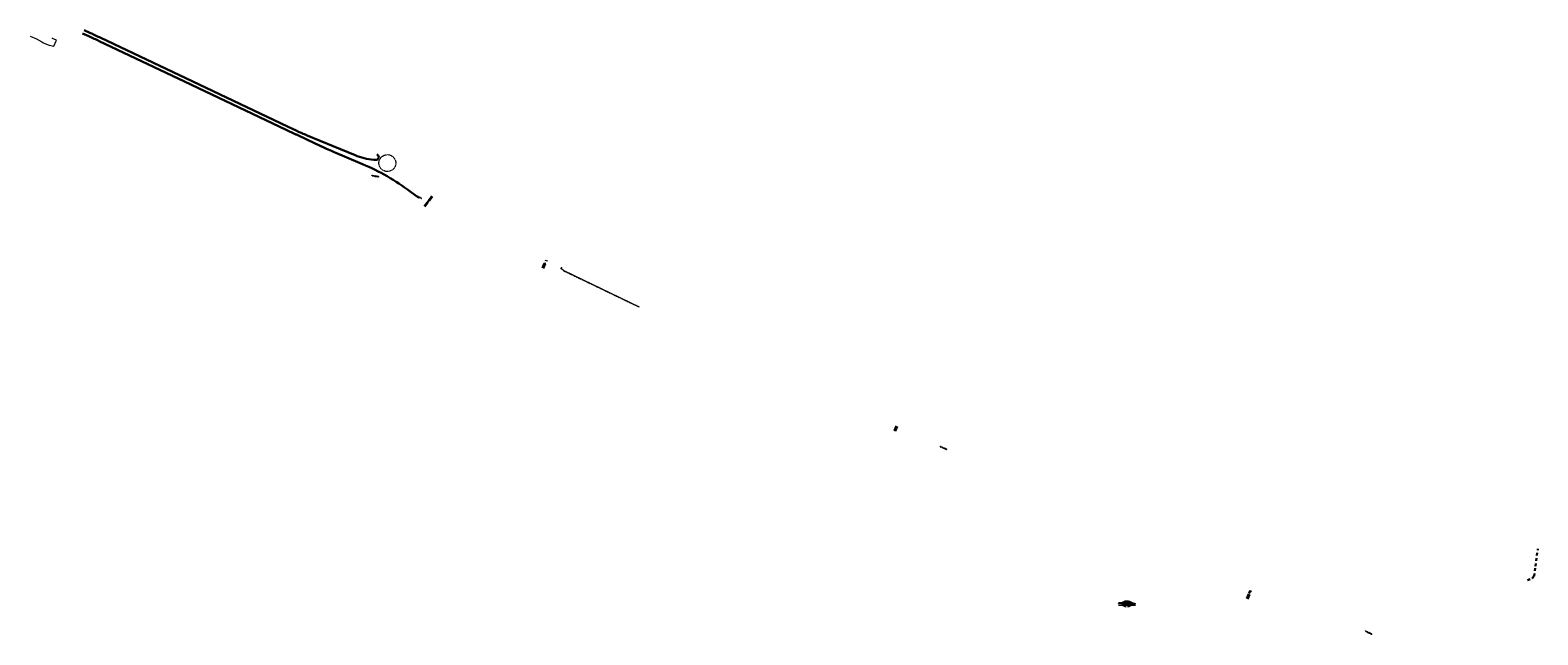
# Model space of a CAD drawing. Header units: metres. Extents: x -643625 to -624851, y -1065677 to -1062422.
# Tile 1 of 4: x -643625 to -640047, y -1063856 to -1062422. Entities that reach past the tile are written whole.
import ezdxf
from ezdxf.lldxf.tags import DXFTag

# ---------------------------------------------------------------- set-up
doc = ezdxf.new("R2010")
doc.units = ezdxf.units.M
for name, pattern in [('ACAD_ISO10W100', [18, 12, -3, 0, -3]), ('ACAD_ISO12W100', [21, 12, -3, 0, -3, 0, -3]), ('ELEEZSPV', [52.5, 45, -3, -0.5, -4]), ('STŘEDOVÁ2', [28.575, 19.05, -3.175, 3.175, -3.175]), ('ČERCHOVANÁ2', [12.7, 6.35, -3.175, 0, -3.175]), ('ČÁRKOVANÁ2', [9.525, 6.35, -3.175])]:
    doc.linetypes.add(name, pattern=pattern)
doc.layers.get('0').update_dxf_attribs({"lineweight": 9})
for name, color, linetype, lineweight in [('100-hrana jizdniho pruhu', 1, 'ACAD_ISO12W100', 18), ('100-hrany komunikace', 1, 'Continuous', 18), ('100-propustek', 1, 'ACAD_ISO10W100', 40), ('C3D-KORIDOR-SPOJNICE', 7, 'Continuous', 15), ('C3D-POPIS', 1, 'Continuous', 15), ('C3D-PR', 7, 'Continuous', 15), ('C3D-PR-Dokreslení-SPOJNICE', 1, 'Continuous', 15), ('C3D-PR-POPIS', 7, 'Continuous', 15), ('C3D-PR-POPIS-TEREN', 7, 'Continuous', 15), ('C3D-PR-TEREN', 7, 'Continuous', 30), ('C3D-ZOBPR', 1, 'Continuous', 15), ('C3D-ZOBPR-NADPIS', 1, 'Continuous', 15), ('C3D-ZOBPR-OSY', 1, 'Continuous', 30), ('C3D-ZOBPR-OSY-NADPIS', 1, 'Continuous', 15), ('site_CDT', 7, 'ELEEZSPV', 15), ('site_SSZT', 220, 'CDSSZT', 15)]:
    doc.layers.add(name, color=color, linetype=linetype, lineweight=lineweight)
doc.styles.add('Arial', font='arial.ttf', dxfattribs={"width": 0.8})
doc.styles.add('Romans2mm', font='romans.shx', dxfattribs={"width": 0.8, "height": 2})
doc.styles.get("Standard").update_dxf_attribs({"font": 'romans.shx', "width": 0.8})
tags = doc.linetypes.add('CDSSZT', pattern='A,18,-4.5,["SSZT",Standard,S=1,R=0,X=-3,Y=-0.5],-4.5', length=27).pattern_tags.tags
tags[6] = DXFTag(74, 10)
doc.dimstyles.new('Koty2mm Arial', dxfattribs={"dimtxt": 2, "dimasz": 2, "dimexe": 1.2, "dimexo": 0.5, "dimgap": 0.5, "dimtad": 1, "dimrnd": 0.05, "dimzin": 0, "dimtxsty": 'Arial', "dimblk": 'OBLIQUE', "dimcen": 2, "dimdle": 1.2, "dimclrd": 256, "dimclre": 256, "dimclrt": 256, "dimadec": 0, "dimazin": 0, "dimtfac": 1, "dimtix": 1, "dimtmove": 0, "dimatfit": 3, "dimfxl": 2, "dimfxlon": 1, "dimtolj": 1, "dimtzin": 0, "dimlwd": -1, "dimlwe": -1, "dimarcsym": 0})

# ---------------------------------------------------------------- blocks, each defined once
blk = doc.blocks.new('*U86')
at = {"layer": 'C3D-ZOBPR-OSY', "color": 1, "linetype": 'Continuous', "lineweight": 15}
blk.add_line((-20, 0), (20, 0), dxfattribs=at)
at = {"layer": 'C3D-ZOBPR-OSY', "color": 1, "linetype": 'STŘEDOVÁ2', "lineweight": 15, "ltscale": 0.5}
blk.add_line((0, 0), (0, 10), dxfattribs=at)
at = {"layer": 'C3D-ZOBPR-NADPIS', "color": 1, "linetype": 'Continuous', "lineweight": 15, "insert": (0, 10.2), "char_height": 0.15, "attachment_point": 8}
blk.add_mtext('PŘ-113\\Pkm 2,800 00', dxfattribs=at)
at = {"layer": 'C3D-ZOBPR-OSY-NADPIS', "color": 1, "linetype": 'Continuous', "lineweight": 15, "insert": (-0.5, 0.2), "char_height": 0.125, "attachment_point": 2}
blk.add_mtext('237,00', dxfattribs=at)
blk = doc.blocks.new('_Oblique')
at = {"color": 0, "linetype": 'ByBlock', "lineweight": -2}
blk.add_line((-0.5, -0.5), (0.5, 0.5), dxfattribs=at)
blk = doc.blocks.new('*U88')
at = {"layer": 'C3D-PR-TEREN', "color": 7, "linetype": 'Continuous', "lineweight": 30}
for p, q in [((-641042.3, -1063780.9), (-641039.7, -1063781)), ((-641039.7, -1063781), (-641038.2, -1063780.9)), ((-641038.2, -1063780.9), (-641037.8, -1063781)), ((-641037.8, -1063781), (-641037.2, -1063780.9)), ((-641037.2, -1063780.9), (-641035.8, -1063780.7)), ((-641035.8, -1063780.7), (-641035.7, -1063780.7)), ((-641035.7, -1063780.7), (-641035.5, -1063780.6)), ((-641035.5, -1063780.6), (-641035.1, -1063780.6)), ((-641035.1, -1063780.6), (-641030.7, -1063779.1)), ((-641030.7, -1063779.1), (-641028.9, -1063778.3)), ((-641028.9, -1063778.3), (-641026.2, -1063777.4)), ((-641026.2, -1063777.4), (-641024.9, -1063777.4)), ((-641024.9, -1063777.4), (-641022.3, -1063777.4)), ((-641022.3, -1063777.4), (-641020.2, -1063777.4)), ((-641020.2, -1063777.4), (-641019.2, -1063777.7)), ((-641019.2, -1063777.7), (-641016.5, -1063778.7)), ((-641016.5, -1063778.7), (-641014.7, -1063778.9)), ((-641014.7, -1063778.9), (-641013.6, -1063779.1)), ((-641013.6, -1063779.1), (-641011.2, -1063780.3)), ((-641011.2, -1063780.3), (-641007.1, -1063782.4)), ((-641007.1, -1063782.4), (-641005.2, -1063782.4)), ((-641005.2, -1063782.4), (-641004.1, -1063782.6)), ((-641004.1, -1063782.6), (-641002.3, -1063783.5))]:
    blk.add_line(p, q, dxfattribs=at)
blk = doc.blocks.new('*U89')
at = {"layer": 'C3D-PR-POPIS-TEREN', "color": 7, "linetype": 'Continuous', "lineweight": 15, "char_height": 0.2, "attachment_point": 3}
for s, insert in [('241,33', (-641042.3, -1063781.1)), ('244,88', (-641022.3, -1063777.6)), ('244,88', (-641022.3, -1063777.6)), ('238,78', (-641002.3, -1063783.7))]:
    blk.add_mtext(s, dxfattribs=dict(at, insert=insert))
blk = doc.blocks.new('*U87')
at = {"layer": 'C3D-KORIDOR-SPOJNICE', "color": 1, "linetype": 'Continuous', "lineweight": 30}
for p, q in [((-641035.2, -1063780.6), (-641035.7, -1063780.7)), ((-641034.7, -1063780.5), (-641035.2, -1063780.6)), ((-641034.2, -1063780.5), (-641034.7, -1063780.5)), ((-641033.7, -1063780.6), (-641034.2, -1063780.5)), ((-641033.2, -1063780.7), (-641033.7, -1063780.6)), ((-641032.7, -1063780.8), (-641033.2, -1063780.7)), ((-641032.2, -1063781), (-641032.7, -1063780.8)), ((-641031.7, -1063781.3), (-641032.2, -1063781)), ((-641028.9, -1063782.9), (-641031.7, -1063781.3)), ((-641028.5, -1063783.1), (-641028.9, -1063782.9)), ((-641028.5, -1063783.1), (-641028.4, -1063783.2)), ((-641028.4, -1063783.2), (-641028.3, -1063783.2)), ((-641028.3, -1063783.2), (-641028.2, -1063783.2)), ((-641028.2, -1063783.2), (-641028.2, -1063783.2)), ((-641028.2, -1063783.2), (-641028.1, -1063783.2)), ((-641028.1, -1063783.2), (-641028, -1063783.2)), ((-641028, -1063783.2), (-641027.9, -1063783.2)), ((-641027.9, -1063783.2), (-641027.9, -1063783.1)), ((-641027.8, -1063783.1), (-641027.9, -1063783.1)), ((-641027.8, -1063783.1), (-641027.3, -1063782.9)), ((-641026.5, -1063782.9), (-641027.3, -1063782.9)), ((-641022.3, -1063782.7), (-641026.5, -1063782.9)), ((-641022.3, -1063782.7), (-641018, -1063782.9)), ((-641018, -1063782.9), (-641017.3, -1063782.9)), ((-641016.8, -1063783.1), (-641017.3, -1063782.9)), ((-641016.8, -1063783.1), (-641016.7, -1063783.1)), ((-641016.7, -1063783.1), (-641016.6, -1063783.2)), ((-641016.6, -1063783.2), (-641016.6, -1063783.2)), ((-641016.6, -1063783.2), (-641016.5, -1063783.2)), ((-641016.5, -1063783.2), (-641016.4, -1063783.2)), ((-641016.4, -1063783.2), (-641016.3, -1063783.2)), ((-641016.3, -1063783.2), (-641016.3, -1063783.2)), ((-641016.3, -1063783.2), (-641016.2, -1063783.2)), ((-641016.2, -1063783.2), (-641016.1, -1063783.1)), ((-641016.1, -1063783.1), (-641015.7, -1063782.9)), ((-641015.7, -1063782.9), (-641013.1, -1063781.4)), ((-641012.7, -1063781.2), (-641013.1, -1063781.4)), ((-641012.2, -1063781), (-641012.7, -1063781.2)), ((-641011.7, -1063780.9), (-641012.2, -1063781)), ((-641011.2, -1063780.9), (-641011.7, -1063780.9)), ((-641010.6, -1063780.9), (-641011.2, -1063780.9)), ((-641010.1, -1063781), (-641010.6, -1063780.9)), ((-641009.6, -1063781.1), (-641010.1, -1063781)), ((-641009.1, -1063781.3), (-641009.6, -1063781.1))]:
    blk.add_line(p, q, dxfattribs=at)
at = {"layer": 'C3D-KORIDOR-SPOJNICE', "color": 1, "linetype": 'Continuous', "lineweight": 15}
for p, q in [((-641035.2, -1063780.7), (-641035.7, -1063780.8)), ((-641035.2, -1063780.7), (-641035.7, -1063780.8)), ((-641035.7, -1063780.8), (-641035.7, -1063780.7)), ((-641035.7, -1063780.8), (-641035.7, -1063780.7)), ((-641034.7, -1063780.7), (-641035.2, -1063780.7)), ((-641034.7, -1063780.7), (-641035.2, -1063780.7)), ((-641034.2, -1063780.7), (-641034.7, -1063780.7)), ((-641034.2, -1063780.7), (-641034.7, -1063780.7)), ((-641033.7, -1063780.7), (-641034.2, -1063780.7)), ((-641033.7, -1063780.7), (-641034.2, -1063780.7)), ((-641033.2, -1063780.8), (-641033.7, -1063780.7)), ((-641033.2, -1063780.8), (-641033.7, -1063780.7)), ((-641032.7, -1063781), (-641033.2, -1063780.8)), ((-641032.7, -1063781), (-641033.2, -1063780.8)), ((-641032.3, -1063781.2), (-641032.7, -1063781)), ((-641032.3, -1063781.2), (-641032.7, -1063781)), ((-641031.8, -1063781.4), (-641032.3, -1063781.2)), ((-641031.8, -1063781.4), (-641032.3, -1063781.2)), ((-641028.9, -1063783), (-641031.8, -1063781.4)), ((-641028.9, -1063783), (-641031.8, -1063781.4)), ((-641028.5, -1063783.3), (-641028.9, -1063783)), ((-641028.5, -1063783.3), (-641028.9, -1063783)), ((-641028.4, -1063783.4), (-641028.5, -1063783.3)), ((-641028.4, -1063783.4), (-641028.5, -1063783.3)), ((-641028, -1063783.4), (-641028.4, -1063783.4)), ((-641028, -1063783.4), (-641028.4, -1063783.4)), ((-641028, -1063783.4), (-641027.3, -1063783.1)), ((-641027.8, -1063783.3), (-641028, -1063783.4)), ((-641027.6, -1063783.5), (-641028, -1063783.4)), ((-641027.8, -1063783.1), (-641027.3, -1063783.1)), ((-641027.8, -1063783.1), (-641027.3, -1063783.1)), ((-641027.3, -1063783.1), (-641027.8, -1063783.3)), ((-641027.2, -1063783.2), (-641027.6, -1063783.5)), ((-641027.6, -1063783.5), (-641027.5, -1063783.5)), ((-641027.6, -1063783.5), (-641027.5, -1063783.5)), ((-641027, -1063783.5), (-641027.5, -1063783.5)), ((-641027, -1063783.5), (-641027.5, -1063783.5)), ((-641026.5, -1063782.9), (-641027.3, -1063782.9)), ((-641027.1, -1063783.2), (-641027.2, -1063783.2)), ((-641026.8, -1063783), (-641027.1, -1063783.2)), ((-641027.1, -1063783.2), (-641026.5, -1063783.2)), ((-641026.5, -1063783.4), (-641027, -1063783.5)), ((-641026.5, -1063783.4), (-641027, -1063783.5)), ((-641026.7, -1063783), (-641026.8, -1063783)), ((-641026.6, -1063783), (-641026.7, -1063783)), ((-641026.7, -1063783), (-641026.7, -1063783)), ((-641026.7, -1063783), (-641026.5, -1063783)), ((-641026.7, -1063783), (-641026.5, -1063783)), ((-641026.5, -1063782.9), (-641026.6, -1063782.9)), ((-641026.6, -1063782.9), (-641026.6, -1063782.9)), ((-641026.5, -1063782.9), (-641026.6, -1063782.9)), ((-641026.6, -1063782.9), (-641026.6, -1063783)), ((-641026.6, -1063783), (-641026.5, -1063783)), ((-641026.5, -1063782.9), (-641022.3, -1063782.8)), ((-641026.5, -1063783), (-641022.3, -1063782.8)), ((-641026.5, -1063783), (-641022.3, -1063782.9)), ((-641026.5, -1063783.2), (-641022.3, -1063783.1)), ((-641022.3, -1063783.3), (-641026.5, -1063783.4)), ((-641018, -1063782.9), (-641022.3, -1063782.8)), ((-641018, -1063783), (-641022.3, -1063782.8)), ((-641018, -1063783), (-641022.3, -1063782.9)), ((-641018, -1063783.2), (-641022.3, -1063783.1)), ((-641022.3, -1063783.3), (-641018, -1063783.4)), ((-641018, -1063782.9), (-641018, -1063782.9)), ((-641018, -1063782.9), (-641018, -1063782.9)), ((-641018, -1063782.9), (-641017.3, -1063782.9)), ((-641018, -1063782.9), (-641018, -1063782.9)), ((-641018, -1063782.9), (-641017.9, -1063783)), ((-641017.9, -1063783), (-641018, -1063783)), ((-641017.9, -1063783), (-641018, -1063783)), ((-641017.9, -1063783), (-641018, -1063783)), ((-641017.5, -1063783.2), (-641018, -1063783.2)), ((-641018, -1063783.4), (-641017.5, -1063783.5)), ((-641018, -1063783.4), (-641017.5, -1063783.5)), ((-641017.9, -1063783), (-641017.9, -1063783)), ((-641017.9, -1063783), (-641017.9, -1063783)), ((-641017.9, -1063783), (-641017.8, -1063783)), ((-641017.8, -1063783), (-641017.5, -1063783.2)), ((-641017.5, -1063783.2), (-641017.4, -1063783.2)), ((-641017.5, -1063783.5), (-641017, -1063783.5)), ((-641017.5, -1063783.5), (-641017, -1063783.5)), ((-641017.4, -1063783.2), (-641017, -1063783.5)), ((-641016.8, -1063783.1), (-641017.3, -1063783.1)), ((-641016.8, -1063783.1), (-641017.3, -1063783.1)), ((-641017.3, -1063783.1), (-641016.8, -1063783.3)), ((-641016.6, -1063783.4), (-641017.3, -1063783.1)), ((-641017, -1063783.5), (-641016.6, -1063783.4)), ((-641017, -1063783.5), (-641017, -1063783.5)), ((-641017, -1063783.5), (-641017, -1063783.5)), ((-641016.8, -1063783.3), (-641016.6, -1063783.4)), ((-641016.6, -1063783.4), (-641016.2, -1063783.4)), ((-641016.6, -1063783.4), (-641016.2, -1063783.4)), ((-641016.2, -1063783.4), (-641016, -1063783.3)), ((-641016.2, -1063783.4), (-641016, -1063783.3)), ((-641016, -1063783.3), (-641015.6, -1063783)), ((-641016, -1063783.3), (-641015.6, -1063783)), ((-641015.6, -1063783), (-641013.1, -1063781.6)), ((-641015.6, -1063783), (-641013.1, -1063781.6)), ((-641012.6, -1063781.4), (-641013.1, -1063781.6)), ((-641012.6, -1063781.4), (-641013.1, -1063781.6)), ((-641012.1, -1063781.2), (-641012.6, -1063781.4)), ((-641012.1, -1063781.2), (-641012.6, -1063781.4)), ((-641011.6, -1063781.1), (-641012.1, -1063781.2)), ((-641011.6, -1063781.1), (-641012.1, -1063781.2)), ((-641011.1, -1063781), (-641011.6, -1063781.1)), ((-641011.1, -1063781), (-641011.6, -1063781.1)), ((-641010.6, -1063781.1), (-641011.1, -1063781)), ((-641010.6, -1063781.1), (-641011.1, -1063781)), ((-641010.1, -1063781.1), (-641010.6, -1063781.1)), ((-641010.1, -1063781.1), (-641010.6, -1063781.1)), ((-641009.6, -1063781.3), (-641010.1, -1063781.1)), ((-641009.6, -1063781.3), (-641010.1, -1063781.1)), ((-641009.1, -1063781.5), (-641009.6, -1063781.3)), ((-641009.1, -1063781.5), (-641009.6, -1063781.3)), ((-641009.1, -1063781.5), (-641009.1, -1063781.3)), ((-641009.1, -1063781.5), (-641009.1, -1063781.3))]:
    blk.add_line(p, q, dxfattribs=at)
at = {"layer": 'C3D-KORIDOR-SPOJNICE', "color": 7, "linetype": 'Continuous', "lineweight": 15}
for p, q in [((-641027.5, -1063784), (-641027.5, -1063783.5)), ((-641027.1, -1063784), (-641027.5, -1063784)), ((-641027, -1063783.5), (-641027.1, -1063784)), ((-641017.5, -1063783.5), (-641017.5, -1063784)), ((-641017.5, -1063784), (-641017.1, -1063784)), ((-641017.1, -1063784), (-641017, -1063783.5))]:
    blk.add_line(p, q, dxfattribs=at)
at = {"layer": 'C3D-POPIS', "color": 1, "linetype": 'Continuous', "lineweight": 15}
for p, q in [((-641030.6, -1063783.2), (-641029.8, -1063783.2)), ((-641029.7, -1063784), (-641028.9, -1063784)), ((-641026.4, -1063775.9), (-641027.4, -1063775.9)), ((-641027.3, -1063776.1), (-641027.3, -1063775.8)), ((-641022.2, -1063775.9), (-641026.7, -1063775.9)), ((-641026.5, -1063776.1), (-641026.5, -1063775.8)), ((-641026.5, -1063776.1), (-641026.5, -1063775.8)), ((-641022.4, -1063775.9), (-641017.9, -1063775.9)), ((-641022.3, -1063776.1), (-641022.3, -1063775.8)), ((-641022.3, -1063776.1), (-641022.3, -1063775.8)), ((-641018.2, -1063775.9), (-641017.2, -1063775.9)), ((-641018, -1063776.1), (-641018, -1063775.8)), ((-641018, -1063776.1), (-641018, -1063775.8)), ((-641017.3, -1063776.1), (-641017.3, -1063775.8)), ((-641016.2, -1063784), (-641015.4, -1063784)), ((-641015.3, -1063783.2), (-641014.5, -1063783.2))]:
    blk.add_line(p, q, dxfattribs=at)
at = {"layer": 'C3D-POPIS', "color": 1, "linetype": 'Continuous', "lineweight": 15, "xscale": 0.2, "yscale": 0.2, "zscale": 0.2, "rotation": 180}
for p in [(-641027.3, -1063775.9), (-641026.5, -1063775.9), (-641026.5, -1063775.9), (-641022.3, -1063775.9)]:
    blk.add_blockref('_Oblique', p, dxfattribs=at)
at = {"layer": 'C3D-POPIS', "color": 1, "linetype": 'Continuous', "lineweight": 15, "xscale": 0.2, "yscale": 0.2, "zscale": 0.2}
for p in [(-641022.3, -1063775.9), (-641018, -1063775.9), (-641018, -1063775.9), (-641017.3, -1063775.9)]:
    blk.add_blockref('_Oblique', p, dxfattribs=at)
at = {"layer": 'C3D-POPIS', "color": 1, "linetype": 'Continuous', "lineweight": 15, "char_height": 0.2}
for s, insert, attachment_point, rotation in [('1,59', (-641035.7, -1063780.2), 4, 90), ('1:1,75', (-641030.2, -1063782), 8, 330.2551), ('9,35', (-641028.9, -1063782.4), 4, 90), ('1:1,75', (-641028.6, -1063782.9), 8, 330.2551), ('9,12', (-641028.5, -1063782.6), 4, 90), ('1:2,5', (-641027.9, -1063783), 8, 21.8014), ('9,12', (-641027.9, -1063782.6), 4, 90), ('8,00%', (-641026.9, -1063782.7), 8, 4.5739), ('9,41', (-641026.5, -1063782.4), 4, 90), ('2,50%', (-641024.4, -1063782.5), 2, 1.4321), ('3,00%', (-641024.4, -1063783.6), 2, 1.7184), ('239,51', (-641022.4, -1063782.5), 4, 90), ('239,51', (-641022.4, -1063782.5), 4, 90), ('3,00%', (-641020.2, -1063783.6), 2, 358.2816), ('2,50%', (-641020.2, -1063782.7), 8, 358.5679), ('9,41', (-641018, -1063782.4), 4, 90), ('8,00%', (-641017.6, -1063782.7), 8, 355.4261), ('1:2,5', (-641016.7, -1063783), 8, 338.1986), ('9,12', (-641016.7, -1063782.6), 4, 90), ('1:1,75', (-641016, -1063782.9), 8, 29.7449), ('9,12', (-641016.1, -1063782.6), 4, 90), ('9,35', (-641015.7, -1063782.4), 4, 90), ('1:1,75', (-641014.5, -1063782.1), 8, 29.7449), ('0,92', (-641009.1, -1063780.8), 4, 90)]:
    blk.add_mtext(s, dxfattribs=dict(at, insert=insert, attachment_point=attachment_point, rotation=rotation))
for s, insert, attachment_point in [('239,05', (-641030.2, -1063783.2), 8), ('238,29', (-641029.3, -1063784), 8), ('0,75', (-641026.9, -1063775.8), 5), ('4,25', (-641024.4, -1063775.8), 5), ('4,25', (-641020.2, -1063775.8), 5), ('0,75', (-641017.7, -1063775.8), 5), ('238,29', (-641015.8, -1063784), 8), ('239,05', (-641014.9, -1063783.2), 8)]:
    blk.add_mtext(s, dxfattribs=dict(at, insert=insert, attachment_point=attachment_point))
at = {"layer": 'C3D-POPIS', "color": 1, "linetype": 'Continuous', "lineweight": 15}
for points in [[(-641027.3, -1063782.8), (-641026.5, -1063782.7)], [(-641024.8, -1063782.7), (-641024, -1063782.7)], [(-641024.8, -1063783.5), (-641024, -1063783.5)], [(-641019.8, -1063782.7), (-641020.6, -1063782.7)], [(-641019.8, -1063783.5), (-641020.6, -1063783.5)], [(-641017.3, -1063782.8), (-641018.1, -1063782.7)]]:
    blk.add_leader(points, dimstyle='Koty2mm Arial', override={"dimscale": 1, "dimasz": 0.12, "dimclrd": 256, "dimldrblk": 'Open', "dimlwd": 65534}, dxfattribs=at)

msp = doc.modelspace()

# ---------------------------------------------------------------- linework, layer by layer
at = {"layer": '100-hrana jizdniho pruhu', "ltscale": 0.1}
msp.add_circle((-642777.351, -1062736.932), 20, dxfattribs=at)
at = {"layer": '100-hrany komunikace', "color": 6, "lineweight": 30}
for points in [[(-643500.481, -1062429.333), (-643485.651, -1062436.13, -0.00342304), (-643460.888, -1062447.684), (-643259.097, -1062543.527), (-643017.665, -1062657.744), (-642996.098, -1062668.005, 0.00336882), (-642989.808, -1062670.946), (-642948.893, -1062690.37), (-642939.862, -1062694.62), (-642924.531, -1062701.67), (-642921.67, -1062702.963), (-642910.265, -1062708.044), (-642910.263, -1062708.045), (-642903.375, -1062711.059), (-642899.975, -1062712.531, 0.00030833), (-642899.966, -1062712.535), (-642879.245, -1062721.48), (-642836.613, -1062739.42, -0.06633559), (-642723.088, -1062804.589), (-642702.478, -1062819.115)], [(-643496.94, -1062421.606), (-643482.109, -1062428.403, -0.00342304), (-643457.241, -1062440.006), (-643255.457, -1062535.847), (-643014.022, -1062650.065), (-642992.447, -1062660.33, 0.01325644), (-642967.884, -1062671.227), (-642905.642, -1062696.889), (-642854.009, -1062718.176, 0.06840688), (-642809.766, -1062729.172, 0.02579249), (-642805.631, -1062729.296, 0.03776748), (-642802.759, -1062728.87, 0.78559832), (-642802.554, -1062716.241)]]:
    msp.add_lwpolyline(points, format="xyb", dxfattribs=at)
at = {"layer": '100-hrany komunikace'}
for points in [[(-642364.262, -1062986.692), (-642364.667, -1062987.135)], [(-642364.262, -1062986.692), (-642358.384, -1062992.064), (-642179.912, -1063077.721)], [(-642180.171, -1063078.262), (-642179.912, -1063077.721)]]:
    msp.add_lwpolyline(points, dxfattribs=at)
at = {"layer": '100-hrany komunikace', "linetype": 'ČÁRKOVANÁ2', "ltscale": 0.5}
msp.add_lwpolyline([(-642364.6, -1062987.061), (-642358.667, -1062992.482), (-642180.128, -1063078.171)], dxfattribs=at)
at = {"layer": '100-hrany komunikace', "linetype": 'ČERCHOVANÁ2', "lineweight": 30}
for points in [[(-640052.977, -1063693.232), (-640047.18, -1063652.201)], [(-640071.392, -1063726.336), (-640060.569, -1063722.084), (-640056.286, -1063716.661), (-640052.977, -1063693.232)]]:
    msp.add_lwpolyline(points, dxfattribs=at)
at = {"layer": '100-propustek'}
for points in [[(-642671.242, -1062815.697), (-642689.831, -1062841.127)], [(-642408.559, -1062986.026), (-642399.434, -1062967.112)], [(-641568.075, -1063360.819), (-641575.441, -1063376.565)], [(-640736.808, -1063770.49), (-640728.996, -1063750.5)]]:
    msp.add_lwpolyline(points, dxfattribs=at)
at = {"layer": 'C3D-PR-Dokreslení-SPOJNICE', "color": 3, "lineweight": 30}
msp.add_circle((-642364.082, -1062986.518), 0.5, dxfattribs=at)
at = {"layer": 'site_SSZT', "flags": 128}
msp.add_lwpolyline([(-643624.993, -1062435.733), (-643610.197, -1062442.338), (-643597.185, -1062449.555), (-643595.16, -1062450.617), (-643589.828, -1062453.014), (-643580.139, -1062456.908), (-643568.418, -1062459.251), (-643562.314, -1062445.624), (-643571.9, -1062441.33), (-643571.9, -1062439.644)], dxfattribs=at)

# ---------------------------------------------------------------- block references
at = {"layer": 'C3D-PR', "color": 7, "linetype": 'Continuous', "lineweight": 15}
for name in ['*U88', '*U87']:
    msp.add_blockref(name, (0, 0), dxfattribs=at)
at = {"layer": 'C3D-PR-POPIS', "color": 7, "linetype": 'Continuous', "lineweight": 15}
msp.add_blockref('*U89', (0, 0), dxfattribs=at)
at = {"layer": 'C3D-ZOBPR', "color": 1, "linetype": 'Continuous', "lineweight": 15}
msp.add_blockref('*U86', (-641022.287, -1063785.262), dxfattribs=at)

# ---------------------------------------------------------------- texts
at = {"layer": '100-propustek', "char_height": 1, "width": 9.74821, "attachment_point": 1, "style": 'Romans2mm'}
for s, insert, rotation in [('\\pxa0.5;DN1000\\Pdl. 31,5 m', (-642682.913, -1062828.496), 53.402612), ('\\pxa0.5;DN800\\Pdl. 21 m', (-642406.385, -1062978.138), 64.431473), ('\\pxa0.5;DN800\\Pdl. 17,0 m', (-641574.449, -1063370.683), 64.930865), ('\\pxa0.5;DN800\\Pdl. 21,5 m', (-640733.16, -1063756.259), 67.796675)]:
    msp.add_mtext(s, dxfattribs=dict(at, insert=insert, rotation=rotation))
at = {"layer": 'site_CDT', "lineweight": 15, "char_height": 2, "width": 29.84214, "attachment_point": 1, "style": 'Romans2mm'}
for insert, rotation in [((-642814.596, -1062765.062), 349.863687), ((-642711.502, -1062811.836), 333.846455), ((-641465.389, -1063407.937), 337.245334), ((-640456.428, -1063845.595), 333.846455)]:
    msp.add_mtext('neprovozováno', dxfattribs=dict(at, insert=insert, rotation=rotation))

doc.saveas('drawing.dxf')
